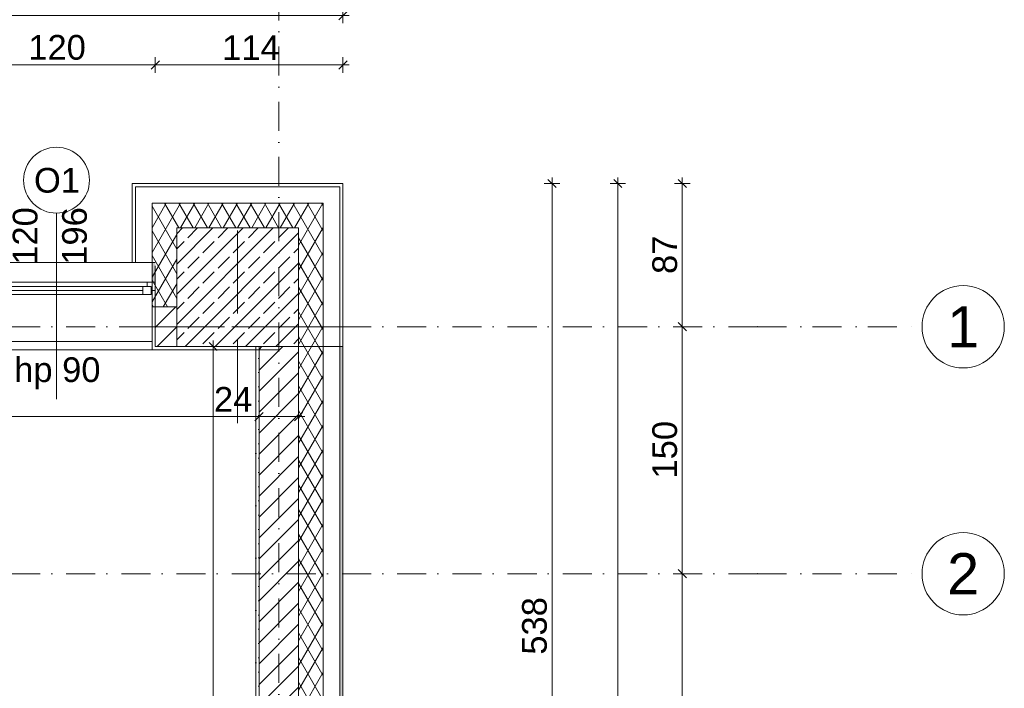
# Model space of a CAD drawing. Header units: millimetres. Extents: x -126905 to -83905, y -179170 to 5194.
# Tile 67 of 70: x -97404 to -91422, y -94062 to -90002. Entities that reach past the tile are written whole.
import ezdxf
from ezdxf.enums import TextEntityAlignment as Align

# ---------------------------------------------------------------- set-up
doc = ezdxf.new("R2010")
doc.units = ezdxf.units.MM
doc.header["$MEASUREMENT"] = 0
doc.linetypes.add('Kropki i Kreski', pattern=[335.138881, 176.388884, -88.194442, 0, -70.555556])
doc.linetypes.add('Kropkowana', pattern=[317.499995, 0, -317.499995])
for name, color, linetype, lineweight, true_color in [('Nowe_Elementy Modelu - Strefy_Nr_pióra__121', 7, 'Continuous', 0, 0xd5e3e3), ('Nowe_Konstrukcja - Słupy_Nr_pióra__1', 7, 'Continuous', 13, 0x6879ec), ('Nowe_Konstrukcja - Słupy_Nr_pióra__109', 7, 'Continuous', 13, 0xaaaaaa), ('Nowe_Konstrukcja - Ściany zew_Nr_pióra__23', 7, 'Continuous', 13, 0x858585), ('Nowe_Wymiarowanie - Ogólne_Nr_pióra__81', 7, 'Continuous', 13, 0x6a6a6a), ('Nowe_Znaczniki okien Archicada_Nr_pióra__81', 7, 'Continuous', 13, 0x6a6a6a)]:
    doc.layers.add(name, color=color, linetype=linetype, lineweight=lineweight, true_color=true_color)
for name, color, linetype in [('Nowe_Konstrukcja - Stropy', 7, 'Continuous'), ('Nowe_Konstrukcja - Słupy', 7, 'Continuous'), ('Nowe_Konstrukcja - Ściany zew', 7, 'Continuous'), ('Nowe_Osie', 7, 'Continuous'), ('Nowe_Wymiarowanie - Ogólne', 7, 'Continuous'), ('Nowe_Znaczniki okien Archicada', 7, 'Continuous')]:
    doc.layers.add(name, color=color, linetype=linetype)
for name, color, linetype, lineweight in [('Nowe_Konstrukcja - Stropy_Nr_pióra__125', 255, 'Continuous', 0), ('Nowe_Konstrukcja - Słupy_Nr_pióra__21', 7, 'Continuous', 20), ('Nowe_Konstrukcja - Słupy_Nr_pióra__4', 8, 'Continuous', 13), ('Nowe_Konstrukcja - Słupy_Nr_pióra__41', 7, 'Continuous', 13), ('Nowe_Konstrukcja - Ściany zew_Nr_pióra__21', 7, 'Continuous', 20), ('Nowe_Konstrukcja - Ściany zew_Nr_pióra__3', 7, 'Continuous', 13), ('Nowe_Okna Archicada_Nr_pióra__3', 7, 'Continuous', 13), ('Nowe_Osie_Nr_pióra__3', 7, 'Continuous', 13), ('Nowe_Osie_Nr_pióra__4', 8, 'Continuous', 13), ('Nowe_Wymiarowanie - Ogólne_Nr_pióra__42', 8, 'Continuous', 25), ('Nowe_Znaczniki okien Archicada_Nr_pióra__2', 8, 'Continuous', 15), ('Nowe_Znaczniki okien Archicada_Nr_pióra__7', 7, 'Continuous', 35)]:
    doc.layers.add(name, color=color, linetype=linetype, lineweight=lineweight)
doc.styles.add('STYL_AUTOMATYCZNY_1', font='arial.ttf')
doc.dimstyles.new('STYL_AUTOMATYCZNY__1', dxfattribs={"dimtxt": 150, "dimasz": 47.5, "dimexe": 0.18, "dimexo": 0.0625, "dimgap": 0, "dimtad": 1, "dimtih": 1, "dimtoh": 1, "dimdec": 0, "dimlfac": 0.1, "dimzin": 0, "dimdsep": 46, "dimtxsty": 'STYL_AUTOMATYCZNY_1', "dimblk": 'ARROWHEAD_6', "dimblk1": 'ARROWHEAD_6', "dimblk2": 'ARROWHEAD_6', "dimcen": 0.09, "dimse1": 1, "dimse2": 1, "dimclrd": 256, "dimclre": 256, "dimclrt": 8, "dimazin": 0, "dimtfac": 1, "dimtdec": 4, "dimtmove": 0, "dimatfit": 3, "dimfxl": 0, "dimtolj": 1, "dimtzin": 0, "dimarcsym": 0})
doc.dimstyles.new('STYL_AUTOMATYCZNY__2', dxfattribs={"dimtxt": 150, "dimasz": 47.5, "dimexe": 0.18, "dimexo": 0.0625, "dimgap": 0, "dimtad": 1, "dimdec": 0, "dimlfac": 0.1, "dimzin": 0, "dimdsep": 46, "dimtxsty": 'STYL_AUTOMATYCZNY_1', "dimblk": 'ARROWHEAD_6', "dimblk1": 'ARROWHEAD_6', "dimblk2": 'ARROWHEAD_6', "dimcen": 0.09, "dimse1": 1, "dimse2": 1, "dimclrd": 256, "dimclre": 256, "dimclrt": 8, "dimazin": 0, "dimtfac": 1, "dimtdec": 4, "dimtmove": 0, "dimatfit": 3, "dimfxl": 0, "dimtolj": 1, "dimtzin": 0, "dimarcsym": 0})
doc.dimstyles.new('STYL_AUTOMATYCZNY__3', dxfattribs={"dimtxt": 150, "dimasz": 47.5, "dimexe": 0.18, "dimexo": 0.0625, "dimgap": 0, "dimtad": 1, "dimdec": 0, "dimlfac": 0.1, "dimzin": 0, "dimdsep": 46, "dimtxsty": 'STYL_AUTOMATYCZNY_1', "dimblk": 'ARROWHEAD_6', "dimblk1": 'ARROWHEAD_6', "dimblk2": 'ARROWHEAD_6', "dimcen": 0.09, "dimse1": 1, "dimse2": 1, "dimclrd": 256, "dimclre": 256, "dimclrt": 8, "dimazin": 0, "dimtfac": 1, "dimtdec": 4, "dimtmove": 2, "dimatfit": 3, "dimfxl": 0, "dimtolj": 1, "dimtzin": 0, "dimarcsym": 0})
pattern_1 = [(60, (0, 0), (-64.951905, 37.5), []), (120, (0, 0), (64.951905, 37.5), [])]
pattern_2 = [(0, (0, 0), (0, 86.60254), [0, -50]), (0, (25, 43.3), (0, 86.60254), [0, -50])]
pattern_3 = [(45, (0, 0), (-63.63961, 63.63961), [])]
pattern_4 = [(45, (0, 0), (-91.92388, 91.92388), []), (45, (-45.96, 45.96), (-91.92388, 91.92388), [97.5, -32.5])]

# ---------------------------------------------------------------- blocks, each defined once
blk = doc.blocks.new('Strop_1_1', base_point=(-95969.5, -92006.6))
at = {"layer": 'Nowe_Konstrukcja - Stropy_Nr_pióra__125', "color": 255, "linetype": 'Kropkowana', "lineweight": 0, "flags": 128}
blk.add_lwpolyline([(-95969.5, -92006.6), (-121789.5, -92006.6), (-121789.5, -102826.6), (-111909.5, -102826.6), (-111909.5, -100086.6), (-107469, -100086.6), (-107469, -102826.6), (-95969.5, -102826.6)], close=True, dxfattribs=at)
blk = doc.blocks.new('Ściana_3_1', base_point=(-95829.5, -102846.6))
at = {"layer": 'Nowe_Konstrukcja - Ściany zew_Nr_pióra__23', "linetype": 'Continuous', "lineweight": 13, "true_color": 0x858585}
h = blk.add_hatch(dxfattribs=at)
h.set_pattern_fill('Tynk_0001', color=252, style=0, pattern_type=2)
h.set_pattern_definition(pattern_2)
h.paths.add_polyline_path([(-95949.5, -95986.6), (-95949.5, -91986.6), (-95969.5, -91986.6), (-95969.5, -95986.6)])
h = blk.add_hatch(dxfattribs=at)
h.set_pattern_fill('Bloczki_ceramiczne_0001', color=252, style=0, pattern_type=2)
h.set_pattern_definition(pattern_3)
h.paths.add_polyline_path([(-95709.5, -96006.6), (-95709.5, -91986.6), (-95949.5, -91986.6), (-95949.5, -96006.6)])
h = blk.add_hatch(dxfattribs=at)
h.set_pattern_fill('Izolacja_miękka_0001', color=252, style=0, pattern_type=2)
h.set_pattern_definition(pattern_1)
h.paths.add_polyline_path([(-95709.5, -91986.6), (-95709.5, -96376.8), (-95609.5, -96376.8), (-95559.5, -96376.8), (-95559.5, -91986.6)])
at = {"layer": 'Nowe_Konstrukcja - Ściany zew_Nr_pióra__23', "linetype": 'Continuous', "lineweight": 0, "true_color": 0xdfdfdf}
blk.add_hatch(color=254, dxfattribs=at).paths.add_polyline_path([(-95459.5, -91986.6), (-95459.5, -96376.8), (-95439.5, -96376.8), (-95439.5, -91986.6)])
at = {"layer": 'Nowe_Konstrukcja - Ściany zew_Nr_pióra__21', "color": 7, "linetype": 'Continuous', "lineweight": 20, "flags": 128}
for points in [[(-95969.5, -91986.6), (-95969.5, -95986.6)], [(-95439.5, -91986.6), (-95559.5, -91986.6)], [(-95439.5, -96376.8), (-95439.5, -91986.6)]]:
    blk.add_lwpolyline(points, dxfattribs=at)
at = {"layer": 'Nowe_Konstrukcja - Ściany zew_Nr_pióra__3', "color": 7, "linetype": 'Continuous', "lineweight": 13}
for p, q in [((-95949.5, -91986.6), (-95949.5, -96006.6)), ((-95709.5, -96006.6), (-95709.5, -91986.6)), ((-95559.5, -96376.8), (-95559.5, -91986.6)), ((-95459.5, -96376.8), (-95459.5, -91986.6))]:
    blk.add_line(p, q, dxfattribs=at)
blk = doc.blocks.new('Okno 27')
at = {"layer": 'Nowe_Okna Archicada_Nr_pióra__3', "color": 7, "linetype": 'Continuous', "lineweight": 13}
for p, q in [((-600, 360), (-580, 360)), ((-580, 0), (-580, 360)), ((600, 360), (580, 360)), ((580, 0), (580, 360)), ((-580, 310), (580, 310)), ((-600, 0), (-575, 0)), ((-600, -50), (-600, 0)), ((-600, -50), (-600, 0)), ((-575, 25), (-525, 25)), ((-575, -25), (-575, 25)), ((-575, 0), (-575, -25)), ((-525, 25), (525, 25)), ((-525, 25), (-525, -25)), ((-525, 25), (525, 25)), ((-525, 0), (525, 0)), ((525, -25), (525, 25)), ((525, 25), (575, 25)), ((575, 25), (575, -25)), ((575, -25), (575, 0)), ((575, 0), (600, 0)), ((600, -50), (600, 0)), ((600, -50), (600, 0)), ((-550, -50), (-600, -50)), ((-580, -50), (-580, -170)), ((-575, -25), (-550, -25)), ((-525, -25), (-575, -25)), ((-550, -25), (-550, -50)), ((550, -50), (-550, -50)), ((525, -25), (-525, -25)), ((575, -25), (525, -25)), ((550, -50), (550, -25)), ((550, -25), (575, -25)), ((600, -50), (550, -50)), ((580, -50), (580, -170)), ((-600, -170), (-580, -170)), ((-580, -170), (580, -170)), ((600, -170), (580, -170))]:
    blk.add_line(p, q, dxfattribs=at)
blk = doc.blocks.new('Znacznik O 27_6')
at = {"layer": 'Nowe_Znaczniki okien Archicada_Nr_pióra__2', "color": 8, "linetype": 'Continuous', "lineweight": 15, "flags": 128}
blk.add_lwpolyline([(-200, -1030, 1), (200, -1030, 1)], format="xyb", close=True, dxfattribs=at)
at = {"layer": 'Nowe_Znaczniki okien Archicada_Nr_pióra__81', "color": 251, "linetype": 'Continuous', "lineweight": 13, "true_color": 0x6a6a6a}
blk.add_line((0, -830), (0, 300), dxfattribs=at)
at = {"layer": 'Nowe_Znaczniki okien Archicada_Nr_pióra__7', "color": 7, "lineweight": 35, "char_height": 150, "attachment_point": 7, "style": 'STYL_AUTOMATYCZNY_1'}
for s, insert, rotation in [('\\A1;{\\pql;\\pt0;\\fArial|b0|i0|c238|p0;\\W1.000000;hp 90\\fArial|b0|i0|c238|p0;\\W1.000000;\\A1{\\H.66x;\\S^  ;}\\fArial|b0|i0|c238|p0;\\W1.000000;\\fArial|b0|i0|c238|p0;\\W1.000000;}', (257.4, 240.9), 180), ('\\A1;{\\pql;\\pt0;\\fArial|b0|i0|c238|p0;\\W1.000000;196\\fArial|b0|i0|c238|p0;\\W1.000000;\\A1{\\H.66x;\\S^  ;}\\fArial|b0|i0|c238|p0;\\W1.000000;\\fArial|b0|i0|c238|p0;\\W1.000000;}', (-227.5, -516.7), 270), ('\\A1;{\\pql;\\pt0;\\fArial|b0|i0|c238|p0;\\W1.000000;120\\fArial|b0|i0|c238|p0;\\W1.000000;\\A1{\\H.66x;\\S^  ;}\\fArial|b0|i0|c238|p0;\\W1.000000;\\fArial|b0|i0|c238|p0;\\W1.000000;}', (72.5, -516.7), 270), ('\\A1;{\\pql;\\pt0;\\fArial|b0|i0|c238|p0;\\W1.000000;O1\\fArial|b0|i0|c238|p0;\\W1.000000;\\fArial|b0|i0|c238|p0;\\W1.000000;\\fArial|b0|i0|c238|p0;\\W1.000000;}', (137.2, -952.5), 180)]:
    blk.add_mtext(s, dxfattribs=dict(at, insert=insert, rotation=rotation))
blk = doc.blocks.new('Ściana_17_1', base_point=(-95829.5, -91866.6))
at = {"layer": 'Nowe_Konstrukcja - Ściany zew_Nr_pióra__23', "linetype": 'Continuous', "lineweight": 0, "true_color": 0xdfdfdf}
blk.add_hatch(color=254, dxfattribs=at).paths.add_polyline_path([(-96579.5, -91476.6), (-96599.5, -91476.6), (-96599.5, -91596.6), (-96579.5, -91596.6), (-96579.5, -91496.6)])
at = {"layer": 'Nowe_Konstrukcja - Ściany zew_Nr_pióra__23', "linetype": 'Continuous', "lineweight": 13, "true_color": 0x858585}
h = blk.add_hatch(dxfattribs=at)
h.set_pattern_fill('Tynk_0001', color=252, style=0, pattern_type=2)
h.set_pattern_definition(pattern_2)
h.paths.add_polyline_path([(-96599.5, -92006.6), (-96579.5, -92006.6), (-96579.5, -91986.6), (-96579.5, -91646.6), (-96599.5, -91646.6)])
h = blk.add_hatch(dxfattribs=at)
h.set_pattern_fill('Bloczki_ceramiczne_0001', color=252, style=0, pattern_type=2)
h.set_pattern_definition(pattern_3)
h.paths.add_polyline_path([(-96579.5, -91746.6), (-96579.5, -91986.6), (-96449.5, -91986.6), (-96449.5, -91746.6)])
h = blk.add_hatch(dxfattribs=at)
h.set_pattern_fill('Tynk_0001', color=252, style=0, pattern_type=2)
h.set_pattern_definition(pattern_2)
h.paths.add_polyline_path([(-96579.5, -91986.6), (-96579.5, -92006.6), (-95829.5, -92006.6), (-95829.5, -91986.6)])
at = {"layer": 'Nowe_Konstrukcja - Ściany zew_Nr_pióra__21', "color": 7, "linetype": 'Continuous', "lineweight": 20}
for p, q in [((-96599.5, -91596.6), (-96599.5, -91476.6)), ((-96579.5, -91476.6), (-96599.5, -91476.6)), ((-96579.5, -91596.6), (-96599.5, -91596.6)), ((-96579.5, -91596.6), (-96579.5, -91646.6)), ((-96599.5, -91646.6), (-96599.5, -92006.6)), ((-96579.5, -91646.6), (-96599.5, -91646.6)), ((-96579.5, -92006.6), (-96599.5, -92006.6))]:
    blk.add_line(p, q, dxfattribs=at)
at = {"layer": 'Nowe_Konstrukcja - Ściany zew_Nr_pióra__21', "color": 7, "linetype": 'Continuous', "lineweight": 20, "flags": 128}
for points in [[(-95829.5, -92006.6), (-95829.5, -91986.6)], [(-96579.5, -92006.6), (-95829.5, -92006.6)]]:
    blk.add_lwpolyline(points, dxfattribs=at)
at = {"layer": 'Nowe_Konstrukcja - Ściany zew_Nr_pióra__3', "color": 7, "linetype": 'Continuous', "lineweight": 13}
for p, q in [((-96579.5, -91496.6), (-96579.5, -91596.6)), ((-96579.5, -91986.6), (-96579.5, -91646.6)), ((-96579.5, -91986.6), (-96449.5, -91986.6))]:
    blk.add_line(p, q, dxfattribs=at)
at = {"layer": 'Nowe_Okna Archicada_Nr_pióra__3', "color": 7, "linetype": 'Continuous', "lineweight": 13, "xscale": -1, "zscale": 1000, "rotation": 179.9999999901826}
blk.add_blockref('Okno 27', (-97179.5, -91646.6), dxfattribs=at)
at = {"layer": 'Nowe_Znaczniki okien Archicada', "color": 251, "lineweight": 13, "true_color": 0x6a6a6a, "rotation": 180}
blk.add_blockref('Znacznik O 27_6', (-97179.5, -92006.6), dxfattribs=at)
blk = doc.blocks.new('Słup_3_1', base_point=(-96079.5, -91866.6))
at = {"layer": 'Nowe_Konstrukcja - Słupy_Nr_pióra__109', "linetype": 'Continuous', "lineweight": 13, "true_color": 0xaaaaaa}
h = blk.add_hatch(dxfattribs=at)
h.set_pattern_fill('Izolacja_miękka_0001', color=253, style=0, pattern_type=2)
h.set_pattern_definition(pattern_1)
h.paths.add_polyline_path([(-96599.5, -91116.6), (-96599.5, -91746.6), (-96449.5, -91746.6), (-96449.5, -91266.6), (-95709.5, -91266.6), (-95709.5, -91986.6), (-95559.5, -91986.6), (-95559.5, -91116.6)])
at = {"layer": 'Nowe_Konstrukcja - Słupy_Nr_pióra__4', "linetype": 'Continuous', "lineweight": 13}
h = blk.add_hatch(dxfattribs=at)
h.set_pattern_fill('Beton_zbrojony_0001', color=8, style=0, pattern_type=2)
h.set_pattern_definition(pattern_4)
h.paths.add_polyline_path([(-96449.5, -91986.6), (-95709.5, -91986.6), (-95709.5, -91266.6), (-96449.5, -91266.6), (-96449.5, -91746.6)])
at = {"layer": 'Nowe_Konstrukcja - Słupy_Nr_pióra__1', "color": 171, "linetype": 'Continuous', "lineweight": 13, "true_color": 0x6879ec}
for p, q in [((-96079.5, -91786.6), (-96079.5, -91281.6)), ((-96159.5, -91866.6), (-96799.5, -91866.6)), ((-95999.5, -91866.6), (-95359.5, -91866.6)), ((-96079.5, -91946.6), (-96079.5, -92451.6))]:
    blk.add_line(p, q, dxfattribs=at)
blk.add_point((-96079.5, -91866.6), dxfattribs=at)
at = {"layer": 'Nowe_Konstrukcja - Słupy_Nr_pióra__21', "color": 7, "linetype": 'Continuous', "lineweight": 20, "flags": 128}
for points in [[(-96449.5, -91986.6), (-95709.5, -91986.6), (-95709.5, -91266.6), (-96449.5, -91266.6), (-96449.5, -91746.6)], [(-96449.5, -91746.6), (-96449.5, -91986.6)]]:
    blk.add_lwpolyline(points, dxfattribs=at)
at = {"layer": 'Nowe_Konstrukcja - Słupy_Nr_pióra__41', "color": 7, "linetype": 'Continuous', "lineweight": 13, "flags": 128}
for points in [[(-95439.5, -91986.6), (-95439.5, -90996.6), (-96719.5, -90996.6), (-96719.5, -91476.6)], [(-96699.5, -91476.6), (-96699.5, -91016.6), (-95459.5, -91016.6), (-95459.5, -91986.6)], [(-95709.5, -91986.6), (-95559.5, -91986.6), (-95559.5, -91116.6), (-96599.5, -91116.6), (-96599.5, -91746.6), (-96449.5, -91746.6)]]:
    blk.add_lwpolyline(points, dxfattribs=at)
blk = doc.blocks.new('Słup_7_1', base_point=(-96079.5, -91866.6))
at = {"layer": 'Nowe_Konstrukcja - Słupy_Nr_pióra__109', "linetype": 'Continuous', "lineweight": 13, "true_color": 0xaaaaaa}
h = blk.add_hatch(dxfattribs=at)
h.set_pattern_fill('Izolacja_miękka_0001', color=253, style=0, pattern_type=2)
h.set_pattern_definition(pattern_1)
h.paths.add_polyline_path([(-96599.5, -91116.6), (-96599.5, -91746.6), (-96449.5, -91746.6), (-96449.5, -91266.6), (-95709.5, -91266.6), (-95709.5, -91986.6), (-95559.5, -91986.6), (-95559.5, -91116.6)])
at = {"layer": 'Nowe_Konstrukcja - Słupy_Nr_pióra__4', "linetype": 'Continuous', "lineweight": 13}
h = blk.add_hatch(dxfattribs=at)
h.set_pattern_fill('Beton_zbrojony_0001', color=8, style=0, pattern_type=2)
h.set_pattern_definition(pattern_4)
h.paths.add_polyline_path([(-96449.5, -91986.6), (-95709.5, -91986.6), (-95709.5, -91266.6), (-96449.5, -91266.6), (-96449.5, -91746.6)])
at = {"layer": 'Nowe_Konstrukcja - Słupy_Nr_pióra__1', "color": 171, "linetype": 'Continuous', "lineweight": 13, "true_color": 0x6879ec}
for p, q in [((-96079.5, -91786.6), (-96079.5, -91281.6)), ((-96159.5, -91866.6), (-96799.5, -91866.6)), ((-95999.5, -91866.6), (-95359.5, -91866.6)), ((-96079.5, -91946.6), (-96079.5, -92451.6))]:
    blk.add_line(p, q, dxfattribs=at)
blk.add_point((-96079.5, -91866.6), dxfattribs=at)
at = {"layer": 'Nowe_Konstrukcja - Słupy_Nr_pióra__21', "color": 7, "linetype": 'Continuous', "lineweight": 20, "flags": 128}
for points in [[(-96449.5, -91986.6), (-95709.5, -91986.6), (-95709.5, -91266.6), (-96449.5, -91266.6), (-96449.5, -91746.6)], [(-96449.5, -91746.6), (-96449.5, -91986.6)]]:
    blk.add_lwpolyline(points, dxfattribs=at)
at = {"layer": 'Nowe_Konstrukcja - Słupy_Nr_pióra__41', "color": 7, "linetype": 'Continuous', "lineweight": 13, "flags": 128}
for points in [[(-95439.5, -91986.6), (-95439.5, -90996.6), (-96719.5, -90996.6), (-96719.5, -91476.6)], [(-96699.5, -91476.6), (-96699.5, -91016.6), (-95459.5, -91016.6), (-95459.5, -91986.6)], [(-95709.5, -91986.6), (-95559.5, -91986.6), (-95559.5, -91116.6), (-96599.5, -91116.6), (-96599.5, -91746.6), (-96449.5, -91746.6)]]:
    blk.add_lwpolyline(points, dxfattribs=at)
blk = doc.blocks.new('Standardowy znacznik osi')
at = {"layer": 'Nowe_Osie_Nr_pióra__4', "color": 8, "linetype": 'Kropki i Kreski', "lineweight": 13}
blk.add_line((1000, 0), (16473, 0), dxfattribs=at)
at = {"layer": 'Nowe_Osie_Nr_pióra__4', "color": 8, "lineweight": 13, "style": 'STYL_AUTOMATYCZNY_1'}
for tag, p in [('AC_MarkerText_1_0', (-67.9, -57.1)), ('AC_MarkerText_1_1', (17905.2, -57.1))]:
    blk.add_attdef(tag, text='', height=250, rotation=270, dxfattribs=at).set_placement(p, align=Align.TOP_CENTER)
blk = doc.blocks.new('Standardowy znacznik osi_5')
at = {"layer": 'Nowe_Osie_Nr_pióra__3', "color": 7, "linetype": 'Continuous', "lineweight": 13, "flags": 128}
blk.add_lwpolyline([(0, 0, 1), (-500, 0, 1)], format="xyb", close=True, dxfattribs=at)
at = {"layer": 'Nowe_Osie_Nr_pióra__4', "color": 8, "linetype": 'Kropki i Kreski', "lineweight": 13}
for q in [(0, 0), (32849.3, 0)]:
    blk.add_line((1000, 0), q, dxfattribs=at)
blk.add_point((1000, 0), dxfattribs=at)
blk.add_point((1000, 0), dxfattribs=at)
at = {"layer": 'Nowe_Osie_Nr_pióra__4', "color": 8, "lineweight": 13, "style": 'STYL_AUTOMATYCZNY_1'}
for tag, p in [('AC_MarkerText_1_0', (-250, -239.3)), ('AC_MarkerText_1_1', (34099.3, -239.3))]:
    blk.add_attdef(tag, text='', height=250, rotation=180, dxfattribs=at).set_placement(p, align=Align.TOP_CENTER)
blk = doc.blocks.new('*D164')
at = {"layer": 'Nowe_Wymiarowanie - Ogólne_Nr_pióra__81', "color": 251, "linetype": 'Continuous', "lineweight": 13, "true_color": 0x6a6a6a}
for p, q in [((-122294.5, -89651.5), (-122344.5, -89701.5)), ((-122319.5, -89629.6), (-122319.5, -89723.3)), ((-95464.5, -89701.5), (-95414.5, -89651.5)), ((-95439.5, -89629.6), (-95439.5, -89723.3)), ((-122319.5, -89676.5), (-122357, -89676.5)), ((-95439.5, -89676.5), (-122319.5, -89676.5)), ((-95402, -89676.5), (-95439.5, -89676.5))]:
    blk.add_line(p, q, dxfattribs=at)
at = {"layer": 'Nowe_Wymiarowanie - Ogólne_Nr_pióra__42', "color": 8, "lineweight": 25, "insert": (-109136.9, -89646.5), "char_height": 150, "attachment_point": 7, "style": 'STYL_AUTOMATYCZNY_1'}
blk.add_mtext('\\A1;{\\pql;\\fArial|b0|i0|c238|p0;\\W1.000000;2\xa0688}', dxfattribs=at)
blk = doc.blocks.new('ARROWHEAD_6')
at = {"color": 0, "linetype": 'Continuous', "lineweight": 0}
for p, q in [((0, 0), (-1, 0)), ((-0.5, -0.5), (0.5, 0.5))]:
    blk.add_line(p, q, dxfattribs=at)
blk = doc.blocks.new('*D194')
at = {"layer": 'Nowe_Wymiarowanie - Ogólne_Nr_pióra__81', "color": 251, "linetype": 'Continuous', "lineweight": 13, "true_color": 0x6a6a6a}
for p, q in [((-94144.4, -91021.6), (-94194.4, -90971.6)), ((-94169.4, -90959.1), (-94169.4, -90996.6)), ((-94216.3, -90996.6), (-94122.6, -90996.6)), ((-94169.4, -90996.6), (-94169.4, -96376.8)), ((-94144.4, -96401.8), (-94194.4, -96351.8))]:
    blk.add_line(p, q, dxfattribs=at)
at = {"layer": 'Nowe_Wymiarowanie - Ogólne_Nr_pióra__42', "color": 8, "lineweight": 25, "insert": (-94199.4, -93858.3), "char_height": 150, "attachment_point": 7, "rotation": 90, "style": 'STYL_AUTOMATYCZNY_1'}
blk.add_mtext('\\A1;{\\pql;\\fArial|b0|i0|c238|p0;\\W1.000000;538}', dxfattribs=at)
blk = doc.blocks.new('*D195')
at = {"layer": 'Nowe_Wymiarowanie - Ogólne_Nr_pióra__81', "color": 251, "linetype": 'Continuous', "lineweight": 13, "true_color": 0x6a6a6a}
for p, q in [((-94169.4, -90996.6), (-94169.4, -96376.8)), ((-94144.4, -96401.8), (-94194.4, -96351.8)), ((-94216.3, -96376.8), (-94122.6, -96376.8)), ((-94169.4, -96376.8), (-94169.4, -97576.8)), ((-94144.4, -97601.8), (-94194.4, -97551.8))]:
    blk.add_line(p, q, dxfattribs=at)
at = {"layer": 'Nowe_Wymiarowanie - Ogólne_Nr_pióra__42', "color": 8, "lineweight": 25, "insert": (-94199.4, -97148.4), "char_height": 150, "attachment_point": 7, "rotation": 90, "style": 'STYL_AUTOMATYCZNY_1'}
blk.add_mtext('\\A1;{\\pql;\\fArial|b0|i0|c238|p0;\\W1.000000;120}', dxfattribs=at)
blk = doc.blocks.new('*D203')
at = {"layer": 'Nowe_Wymiarowanie - Ogólne_Nr_pióra__81', "color": 251, "linetype": 'Continuous', "lineweight": 13, "true_color": 0x6a6a6a}
for p, q in [((-93744.4, -91021.6), (-93794.4, -90971.6)), ((-93769.4, -90959.1), (-93769.4, -90996.6)), ((-93816.3, -90996.6), (-93722.6, -90996.6)), ((-93769.4, -90996.6), (-93769.4, -103836.6)), ((-93816.3, -103836.6), (-93722.6, -103836.6)), ((-93794.4, -103811.6), (-93744.4, -103861.6)), ((-93769.4, -103836.6), (-93769.4, -103874.1))]:
    blk.add_line(p, q, dxfattribs=at)
at = {"layer": 'Nowe_Wymiarowanie - Ogólne_Nr_pióra__42', "color": 8, "lineweight": 25, "insert": (-93799.4, -97674), "char_height": 150, "attachment_point": 7, "rotation": 90, "style": 'STYL_AUTOMATYCZNY_1'}
blk.add_mtext('\\A1;{\\pql;\\fArial|b0|i0|c238|p0;\\W1.000000;1\xa0284}', dxfattribs=at)
blk = doc.blocks.new('*D204')
at = {"layer": 'Nowe_Wymiarowanie - Ogólne_Nr_pióra__81', "color": 251, "linetype": 'Continuous', "lineweight": 13, "true_color": 0x6a6a6a}
for p, q in [((-96604.5, -90301.6), (-96554.5, -90251.6)), ((-96579.5, -90229.7), (-96579.5, -90323.5)), ((-95464.5, -90301.6), (-95414.5, -90251.6)), ((-95439.5, -90229.7), (-95439.5, -90323.5)), ((-95439.5, -90276.6), (-96579.5, -90276.6)), ((-95402, -90276.6), (-95439.5, -90276.6))]:
    blk.add_line(p, q, dxfattribs=at)
at = {"layer": 'Nowe_Wymiarowanie - Ogólne_Nr_pióra__42', "color": 8, "lineweight": 25, "insert": (-96173.5, -90246.6), "char_height": 150, "attachment_point": 7, "style": 'STYL_AUTOMATYCZNY_1'}
blk.add_mtext('\\A1;{\\pql;\\fArial|b0|i0|c238|p0;\\W1.000000;114}', dxfattribs=at)
blk = doc.blocks.new('*D205')
at = {"layer": 'Nowe_Wymiarowanie - Ogólne_Nr_pióra__81', "color": 251, "linetype": 'Continuous', "lineweight": 13, "true_color": 0x6a6a6a}
for p, q in [((-97804.5, -90301.6), (-97754.5, -90251.6)), ((-97779.5, -90229.7), (-97779.5, -90323.5)), ((-96604.5, -90301.6), (-96554.5, -90251.6)), ((-96579.5, -90276.6), (-97779.5, -90276.6))]:
    blk.add_line(p, q, dxfattribs=at)
at = {"layer": 'Nowe_Wymiarowanie - Ogólne_Nr_pióra__42', "color": 8, "lineweight": 25, "insert": (-97351.1, -90246.6), "char_height": 150, "attachment_point": 7, "style": 'STYL_AUTOMATYCZNY_1'}
blk.add_mtext('\\A1;{\\pql;\\fArial|b0|i0|c238|p0;\\W1.000000;120}', dxfattribs=at)
blk = doc.blocks.new('*D251')
at = {"layer": 'Nowe_Wymiarowanie - Ogólne_Nr_pióra__81', "color": 251, "linetype": 'Continuous', "lineweight": 13, "true_color": 0x6a6a6a}
for p, q in [((-95974.5, -92437.5), (-95924.5, -92387.5)), ((-95949.5, -92365.6), (-95949.5, -92459.4)), ((-95709.5, -92412.5), (-95949.5, -92412.5)), ((-95734.5, -92437.5), (-95684.5, -92387.5)), ((-95709.5, -92365.6), (-95709.5, -92459.4)), ((-95672, -92412.5), (-95709.5, -92412.5))]:
    blk.add_line(p, q, dxfattribs=at)
blk = doc.blocks.new('*D252')
at = {"layer": 'Nowe_Wymiarowanie - Ogólne_Nr_pióra__81', "color": 251, "linetype": 'Continuous', "lineweight": 13, "true_color": 0x6a6a6a}
for p, q in [((-100876.9, -92437.5), (-100826.9, -92387.5)), ((-95949.5, -92412.5), (-100851.9, -92412.5)), ((-95974.5, -92437.5), (-95924.5, -92387.5))]:
    blk.add_line(p, q, dxfattribs=at)
at = {"layer": 'Nowe_Wymiarowanie - Ogólne_Nr_pióra__42', "color": 8, "lineweight": 25, "char_height": 150, "attachment_point": 7, "style": 'STYL_AUTOMATYCZNY_1'}
for s, insert in [('\\A1;{\\pql;\\fArial|b0|i0|c238|p0;\\W1.000000;12}', (-100826.9, -92382.5)), ('\\A1;{\\pql;\\fArial|b0|i0|c238|p0;\\W1.000000;490}', (-98572.3, -92382.5)), ('\\A1;{\\pql;\\fArial|b0|i0|c238|p0;\\W1.000000;24}', (-96223.3, -92382.5))]:
    blk.add_mtext(s, dxfattribs=dict(at, insert=insert))
blk = doc.blocks.new('*D253')
at = {"layer": 'Nowe_Wymiarowanie - Ogólne_Nr_pióra__81', "color": 251, "linetype": 'Continuous', "lineweight": 13, "true_color": 0x6a6a6a}
for p, q in [((-100996.9, -92437.5), (-100946.9, -92387.5)), ((-100971.9, -92365.6), (-100971.9, -92459.4)), ((-100851.9, -92412.5), (-100971.9, -92412.5)), ((-100876.9, -92437.5), (-100826.9, -92387.5)), ((-100851.9, -92365.6), (-100851.9, -92459.4)), ((-95949.5, -92412.5), (-100851.9, -92412.5))]:
    blk.add_line(p, q, dxfattribs=at)
blk = doc.blocks.new('*D270')
at = {"layer": 'Nowe_Wymiarowanie - Ogólne_Nr_pióra__81', "color": 251, "linetype": 'Continuous', "lineweight": 13, "true_color": 0x6a6a6a}
for p, q in [((-96275.3, -91986.6), (-96181.5, -91986.6)), ((-96203.4, -92011.6), (-96253.4, -91961.6)), ((-96228.4, -91949.1), (-96228.4, -91986.6)), ((-96228.4, -91986.6), (-96228.4, -97746.6)), ((-96203.4, -97771.6), (-96253.4, -97721.6))]:
    blk.add_line(p, q, dxfattribs=at)
at = {"layer": 'Nowe_Wymiarowanie - Ogólne_Nr_pióra__42', "color": 8, "lineweight": 25, "insert": (-96258.4, -95038.2), "char_height": 150, "attachment_point": 7, "rotation": 90, "style": 'STYL_AUTOMATYCZNY_1'}
blk.add_mtext('\\A1;{\\pql;\\fArial|b0|i0|c238|p0;\\W1.000000;576}', dxfattribs=at)
blk = doc.blocks.new('*D271')
at = {"layer": 'Nowe_Wymiarowanie - Ogólne_Nr_pióra__81', "color": 251, "linetype": 'Continuous', "lineweight": 13, "true_color": 0x6a6a6a}
for p, q in [((-96228.4, -91986.6), (-96228.4, -97746.6)), ((-96203.4, -97771.6), (-96253.4, -97721.6)), ((-96275.3, -97746.6), (-96181.5, -97746.6)), ((-96228.4, -97746.6), (-96228.4, -97986.6)), ((-96203.4, -98011.6), (-96253.4, -97961.6)), ((-96275.3, -97986.6), (-96181.5, -97986.6))]:
    blk.add_line(p, q, dxfattribs=at)
blk = doc.blocks.new('*D284')
at = {"layer": 'Nowe_Wymiarowanie - Ogólne_Nr_pióra__81', "color": 251, "linetype": 'Continuous', "lineweight": 13, "true_color": 0x6a6a6a}
for p, q in [((-105464.5, -90001.6), (-105414.5, -89951.6)), ((-105439.5, -89929.7), (-105439.5, -90023.4)), ((-95464.5, -90001.6), (-95414.5, -89951.6)), ((-95439.5, -89929.7), (-95439.5, -90023.4)), ((-95439.5, -89976.6), (-105439.5, -89976.6)), ((-95402, -89976.6), (-95439.5, -89976.6))]:
    blk.add_line(p, q, dxfattribs=at)
at = {"layer": 'Nowe_Wymiarowanie - Ogólne_Nr_pióra__42', "color": 8, "lineweight": 25, "insert": (-100696.9, -89946.6), "char_height": 150, "attachment_point": 7, "style": 'STYL_AUTOMATYCZNY_1'}
blk.add_mtext('\\A1;{\\pql;\\fArial|b0|i0|c238|p0;\\W1.000000;1\xa0000}', dxfattribs=at)
blk = doc.blocks.new('*D335')
at = {"layer": 'Nowe_Wymiarowanie - Ogólne_Nr_pióra__81', "color": 251, "linetype": 'Continuous', "lineweight": 13, "true_color": 0x6a6a6a}
for p, q in [((-93331.2, -93366.6), (-93424.9, -93366.6)), ((-93403, -93341.6), (-93353, -93391.6)), ((-93378, -97866.6), (-93378, -93366.6)), ((-93403, -97841.6), (-93353, -97891.6)), ((-93331.2, -97866.6), (-93424.9, -97866.6))]:
    blk.add_line(p, q, dxfattribs=at)
at = {"layer": 'Nowe_Wymiarowanie - Ogólne_Nr_pióra__42', "color": 8, "lineweight": 25, "insert": (-93408, -95788.2), "char_height": 150, "attachment_point": 7, "rotation": 90, "style": 'STYL_AUTOMATYCZNY_1'}
blk.add_mtext('\\A1;{\\pql;\\fArial|b0|i0|c238|p0;\\W1.000000;450}', dxfattribs=at)
blk = doc.blocks.new('*D336')
at = {"layer": 'Nowe_Wymiarowanie - Ogólne_Nr_pióra__81', "color": 251, "linetype": 'Continuous', "lineweight": 13, "true_color": 0x6a6a6a}
for p, q in [((-93331.2, -91866.6), (-93424.9, -91866.6)), ((-93403, -91841.6), (-93353, -91891.6)), ((-93378, -93366.6), (-93378, -91866.6)), ((-93331.2, -93366.6), (-93424.9, -93366.6)), ((-93403, -93341.6), (-93353, -93391.6))]:
    blk.add_line(p, q, dxfattribs=at)
at = {"layer": 'Nowe_Wymiarowanie - Ogólne_Nr_pióra__42', "color": 8, "lineweight": 25, "insert": (-93408, -92788.2), "char_height": 150, "attachment_point": 7, "rotation": 90, "style": 'STYL_AUTOMATYCZNY_1'}
blk.add_mtext('\\A1;{\\pql;\\fArial|b0|i0|c238|p0;\\W1.000000;150}', dxfattribs=at)
blk = doc.blocks.new('*D337')
at = {"layer": 'Nowe_Wymiarowanie - Ogólne_Nr_pióra__81', "color": 251, "linetype": 'Continuous', "lineweight": 13, "true_color": 0x6a6a6a}
for p, q in [((-93353, -91021.6), (-93403, -90971.6)), ((-93378, -90996.6), (-93378, -90959.1)), ((-93331.2, -90996.6), (-93424.9, -90996.6)), ((-93378, -91866.6), (-93378, -90996.6)), ((-93331.2, -91866.6), (-93424.9, -91866.6)), ((-93403, -91841.6), (-93353, -91891.6))]:
    blk.add_line(p, q, dxfattribs=at)
at = {"layer": 'Nowe_Wymiarowanie - Ogólne_Nr_pióra__42', "color": 8, "lineweight": 25, "insert": (-93408, -91546), "char_height": 150, "attachment_point": 7, "rotation": 90, "style": 'STYL_AUTOMATYCZNY_1'}
blk.add_mtext('\\A1;{\\pql;\\fArial|b0|i0|c238|p0;\\W1.000000;87}', dxfattribs=at)
blk = doc.blocks.new('*D342')
at = {"layer": 'Nowe_Wymiarowanie - Ogólne_Nr_pióra__81', "color": 251, "linetype": 'Continuous', "lineweight": 13, "true_color": 0x6a6a6a}
for p, q in [((-95829.5, -89460.7), (-95829.5, -89366.9)), ((-95439.5, -89460.7), (-95439.5, -89366.9)), ((-105729.5, -89413.8), (-95829.5, -89413.8)), ((-95804.5, -89388.8), (-95854.5, -89438.8)), ((-95829.5, -89413.8), (-95439.5, -89413.8)), ((-95464.5, -89438.8), (-95414.5, -89388.8)), ((-95439.5, -89413.8), (-95402, -89413.8))]:
    blk.add_line(p, q, dxfattribs=at)
at = {"layer": 'Nowe_Wymiarowanie - Ogólne_Nr_pióra__42', "color": 8, "lineweight": 25, "insert": (-95748.9, -89383.8), "char_height": 150, "attachment_point": 7, "style": 'STYL_AUTOMATYCZNY_1'}
blk.add_mtext('\\A1;{\\pql;\\fArial|b0|i0|c238|p0;\\W1.000000;39}', dxfattribs=at)

msp = doc.modelspace()

# ---------------------------------------------------------------- linework, layer by layer
at = {"layer": 'Nowe_Elementy Modelu - Strefy_Nr_pióra__121', "color": 254, "linetype": 'Continuous', "lineweight": 0, "true_color": 0xd5e3e3, "flags": 128}
msp.add_lwpolyline([(-100831.9, -92006.6), (-100831.9, -95986.6), (-95969.5, -95986.6), (-95969.5, -92006.6)], close=True, dxfattribs=at)

# ---------------------------------------------------------------- block references
at = {"layer": 'Nowe_Konstrukcja - Stropy', "color": 255, "linetype": 'Kropkowana', "lineweight": 0}
msp.add_blockref('Strop_1_1', (-95969.5, -92006.6), dxfattribs=at)
at = {"layer": 'Nowe_Konstrukcja - Słupy', "color": 7, "lineweight": 13}
for name in ['Słup_3_1', 'Słup_7_1']:
    msp.add_blockref(name, (-96079.5, -91866.6), dxfattribs=at)
at = {"layer": 'Nowe_Konstrukcja - Ściany zew', "color": 7, "lineweight": 20}
for name, p in [('Ściana_17_1', (-95829.5, -91866.6)), ('Ściana_3_1', (-95829.5, -102846.6))]:
    msp.add_blockref(name, p, dxfattribs=at)
at = {"layer": 'Nowe_Osie', "color": 8, "linetype": 'Continuous', "lineweight": 15, "zscale": 1000, "rotation": 90}
msp.add_blockref('Standardowy znacznik osi', (-95829.5, -106426.6), dxfattribs=at)
at = {"layer": 'Nowe_Osie', "color": 8, "linetype": 'Continuous', "lineweight": 15}
ref = msp.add_blockref('Standardowy znacznik osi_5', (-91921.8, -91866.6), dxfattribs=dict(at, zscale=1000, rotation=180))
ref.add_attrib('AC_MarkerText_1', '1', dxfattribs={"layer": 'Nowe_Osie_Nr_pióra__4', "color": 8, "lineweight": 13, "height": 250, "rotation": 360, "style": 'STYL_AUTOMATYCZNY_1'}).set_placement((-91671.8, -91741.6), align=Align.TOP_CENTER)
ref = msp.add_blockref('Standardowy znacznik osi_5', (-91921.8, -93366.6), dxfattribs=dict(at, zscale=1000, rotation=180))
ref.add_attrib('AC_MarkerText_1', '2', dxfattribs={"layer": 'Nowe_Osie_Nr_pióra__4', "color": 8, "lineweight": 13, "height": 250, "rotation": 360, "style": 'STYL_AUTOMATYCZNY_1'}).set_placement((-91671.8, -93241.6), align=Align.TOP_CENTER)

# ---------------------------------------------------------------- dimensions: what is measured, and where the dimension line sits
at = {"layer": 'Nowe_Wymiarowanie - Ogólne', "color": 251, "linetype": 'Continuous', "lineweight": 13, "true_color": 0x6a6a6a}
dim = msp.add_linear_dim(base=(-95439.5, -89413.8), p1=(-95829.5, -88953.6), p2=(-95439.5, -90996.6), dimstyle='STYL_AUTOMATYCZNY__1', dxfattribs=at)
dim.commit()
dim.dimension.update_dxf_attribs({"geometry": '*D342', "text_midpoint": (-95634.8, -89308.8), "dimtype": 160})
for base, p1, p2, picture, middle in [((-122319.5, -89676.5), (-95439.5, -91986.6), (-122319.5, -91986.6), '*D164', (-108879.6, -89571.5)), ((-105439.5, -89976.6), (-95439.5, -91986.6), (-105439.5, -90866.6), '*D284', (-100439.6, -89871.6)), ((-97779.5, -90276.6), (-96579.5, -91596.6), (-97779.5, -91596.6), '*D205', (-97179.9, -90171.6)), ((-96579.5, -90276.6), (-95439.5, -91986.6), (-96579.5, -91596.6), '*D204', (-96002.3, -90171.6)), ((-100851.9, -92412.5), (-95949.5, -97416.6), (-100851.9, -93996.6), '*D252', (-98401.1, -92307.5)), ((-100971.9, -92412.5), (-100851.9, -93996.6), (-100971.9, -93996.6), '*D253', (-100712.8, -92307.5))]:
    dim = msp.add_linear_dim(base=base, p1=p1, p2=p2, angle=180, dimstyle='STYL_AUTOMATYCZNY__1', dxfattribs=at)
    dim.commit()
    dim.dimension.update_dxf_attribs({"geometry": picture, "text_midpoint": middle, "dimtype": 160})
for base, p1, p2, angle, dimstyle, picture, middle, turn in [((-94169.4, -96376.8), (-95439.5, -90996.6), (-95559.5, -96376.8), 270, 'STYL_AUTOMATYCZNY__2', '*D194', (-94274.4, -93687.1), 90), ((-93769.4, -103836.6), (-95439.5, -90996.6), (-95439.5, -103836.6), 270, 'STYL_AUTOMATYCZNY__2', '*D203', (-93874.4, -97416.7), 90), ((-93378, -90996.6), (-91921.8, -91866.6), (-95439.5, -90996.6), 90, 'STYL_AUTOMATYCZNY__2', '*D337', (-93483, -91431.9), 90), ((-94169.4, -97576.8), (-95559.5, -96376.8), (-95559.5, -97576.8), 270, 'STYL_AUTOMATYCZNY__2', '*D195', (-94274.4, -96977.2), 90), ((-93378, -91866.6), (-91921.8, -93366.6), (-91921.8, -91866.6), 90, 'STYL_AUTOMATYCZNY__2', '*D336', (-93483, -92617), 90), ((-96228.4, -97746.6), (-115107, -91986.6), (-100109.5, -97746.6), 270, 'STYL_AUTOMATYCZNY__2', '*D270', (-96333.4, -94867), 90), ((-96228.4, -97986.6), (-100109.5, -97746.6), (-100109.5, -97986.6), 270, 'STYL_AUTOMATYCZNY__3', '*D271', (-96328.4, -98180.2), 90), ((-95949.5, -92412.5), (-95709.5, -97416.6), (-95949.5, -97416.6), 180, 'STYL_AUTOMATYCZNY__3', '*D251', (-96109.2, -92307.5), 360), ((-93378, -93366.6), (-91921.8, -97866.6), (-91921.8, -93366.6), 90, 'STYL_AUTOMATYCZNY__2', '*D335', (-93483, -95617), 90)]:
    dim = msp.add_linear_dim(base=base, p1=p1, p2=p2, angle=angle, dimstyle=dimstyle, dxfattribs=at)
    dim.commit()
    dim.dimension.update_dxf_attribs({"geometry": picture, "text_midpoint": middle, "dimtype": 160, "text_rotation": turn})

doc.saveas('drawing.dxf')
